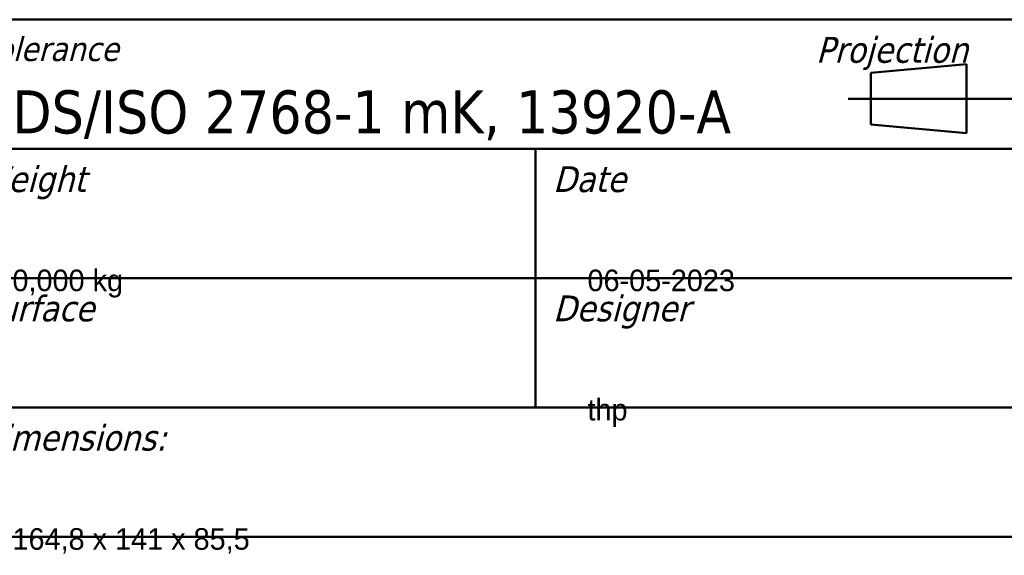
# Model space of a CAD drawing. Header units: millimetres. Extents: x 20 to 574, y 18 to 400.
# Tile 5 of 16: x 281 to 395, y 18 to 80. Entities that reach past the tile are written whole.
import ezdxf
from ezdxf.enums import TextEntityAlignment as Align

# ---------------------------------------------------------------- set-up
doc = ezdxf.new("R2018")
doc.units = ezdxf.units.MM
doc.header["$LTSCALE"] = 2
doc.layers.add('Border (ISO)', color=7, linetype='Continuous', lineweight=50)
doc.layers.add('Title (ISO)', color=7, linetype='Continuous', lineweight=50)
doc.styles.add('Note Text (ISO)', font='tahoma.ttf')
doc.styles.get("Standard").update_dxf_attribs({"font": 'tahoma.ttf'})

# ---------------------------------------------------------------- blocks, each defined once
blk = doc.blocks.new('Borders Border')
at = {"layer": 'Border (ISO)'}
blk.add_line((287, 10), (10, 10), dxfattribs=at)
blk = doc.blocks.new('Title Blocks JKE')
at = {"layer": 'Title (ISO)'}
for p, q in [((100.889, 162.131), (290.889, 162.131)), ((193.658, 159.047), (199.203, 159.547)), ((199.203, 159.547), (199.203, 155.547)), ((193.658, 156.047), (193.658, 159.047)), ((207.201, 157.547), (192.342, 157.547)), ((199.203, 155.547), (193.658, 156.047)), ((140.889, 154.631), (207.556, 154.631)), ((174.222, 154.631), (174.222, 139.631)), ((140.889, 147.131), (290.889, 147.131)), ((140.889, 139.631), (290.889, 139.631)), ((290.889, 132.131), (100.889, 132.131))]:
    blk.add_line(p, q, dxfattribs=at)
at = {"layer": 'Title (ISO)', "style": 'Note Text (ISO)'}
for s, insert, char_height, attachment_point in [('\\fTahoma|b0|i1;\\H1.4000;Tolerance', (141.889, 161.131), 1.4, 1), ('\\fTahoma|b0|i1;\\H1.5000;Projection', (190.468, 161.131), 1.5, 1), ('\\fTahoma|b0|i0;\\H2.5000;DS/ISO 2768-1 mK, 13920-A', (143.889, 155.131), 2.5, 7), ('\\fTahoma|b0|i1;\\H1.5000;Weight', (141.889, 153.631), 1.5, 1), ('\\fTahoma|b0|i1;\\H1.5000;Date', (175.222, 153.631), 1.5, 1), ('\\fTahoma|b0|i1;\\H1.5000;Surface', (141.889, 146.131), 1.5, 1), ('\\fTahoma|b0|i1;\\H1.5000;Designer', (175.222, 146.131), 1.5, 1), ('\\fTahoma|b0|i1;\\H1.5000;Dimensions:', (141.889, 138.631), 1.5, 1)]:
    blk.add_mtext(s, dxfattribs=dict(at, insert=insert, char_height=char_height, attachment_point=attachment_point))
at = {"layer": 'Title (ISO)', "lineweight": 30, "flags": 104}
for tag, p in [('DESCRIPTION', (210.556, 158.381)), ('TITLE', (210.556, 154.631)), ('SUBJECT', (210.556, 150.881))]:
    blk.add_attdef(tag, text='', height=2.5, dxfattribs=at).set_placement(p, align=Align.MIDDLE_LEFT)
for tag, height, p in [('MASS\\P3;', 2.5, (143.889, 147.631)), ('CREATION_DATE', 2.5, (177.222, 147.631)), ('Surface', 2.5, (143.889, 140.131)), ('MATERIAL', 2.5, (243.61, 140.131)), ('DESIGNER', 2.5, (177.222, 140.131)), ('Dimension', 2.5, (143.889, 132.631)), ('PART_NUMBER', 2.2, (243.61, 132.631))]:
    blk.add_attdef(tag, text='', height=height, dxfattribs=at).set_placement(p, align=Align.BOTTOM_LEFT)
blk.add_attdef('Sheet_Size', text='', height=2.5, dxfattribs=at).set_placement((215.889, 140.131), align=Align.BOTTOM_CENTER)
blk.add_attdef('REVISION_NUMBER', text='', height=2.2, dxfattribs=at).set_placement((287.389, 134.898), align=Align.MIDDLE_CENTER)

msp = doc.modelspace()

# ---------------------------------------------------------------- block references
at = {"xscale": 2, "yscale": 2, "zscale": 2}
msp.add_blockref('Borders Border', (0, 0), dxfattribs=at)
ref = msp.add_blockref('Title Blocks JKE', (-7.78, -244.26), dxfattribs=dict(xscale=2, yscale=2, zscale=2))
lines = msp.add_mtext('0,000 kg', dxfattribs={"layer": 'Title (ISO)', "insert": (280, 51), "char_height": 2.5, "attachment_point": 1})
ref.add_attrib('MASS\\P3;', '', (280, 51), dxfattribs={"flags": 104}).embed_mtext(lines)
lines = msp.add_mtext('thp', dxfattribs={"layer": 'Title (ISO)', "insert": (346.67, 36), "char_height": 2.5, "attachment_point": 1})
ref.add_attrib('DESIGNER', '', (346.67, 36), dxfattribs={"flags": 104}).embed_mtext(lines)
lines = msp.add_mtext('06-05-2023', dxfattribs={"layer": 'Title (ISO)', "insert": (346.67, 51), "char_height": 2.5, "attachment_point": 1})
ref.add_attrib('CREATION_DATE', '', (346.67, 51), dxfattribs={"flags": 104}).embed_mtext(lines)
lines = msp.add_mtext('164,8 x 141 x 85,5  ', dxfattribs={"layer": 'Title (ISO)', "insert": (280, 21), "char_height": 2.5, "attachment_point": 1})
ref.add_attrib('Dimension', '', (280, 21), dxfattribs={"flags": 104}).embed_mtext(lines)

doc.saveas('drawing.dxf')
